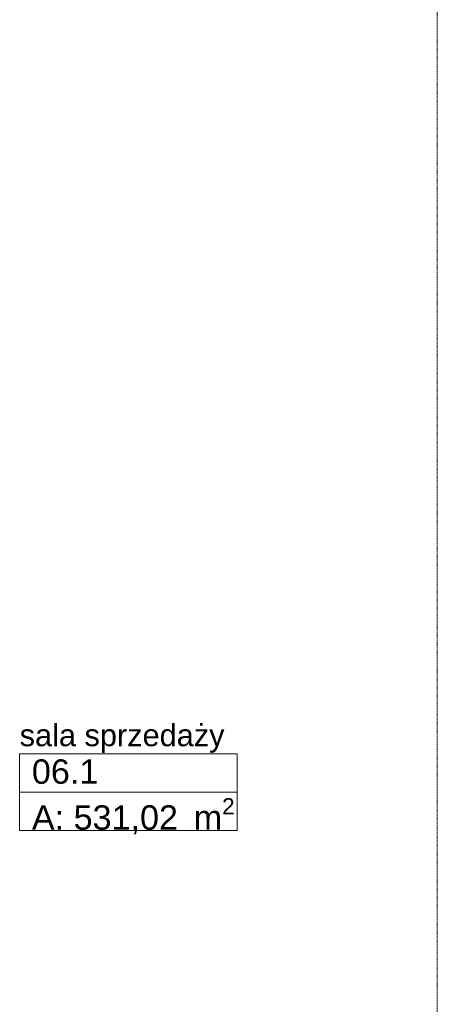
# Model space of a CAD drawing. Extents: x -7314 to 11761, y 144 to 9383.
# Tile 144 of 193: x 5087 to 5429, y 6522 to 7327. Entities that reach past the tile are written whole.
import ezdxf
from ezdxf.xclip import XClip

# ---------------------------------------------------------------- set-up
doc = ezdxf.new("R2010")
doc.units = 0
doc.header["$MEASUREMENT"] = 0
doc.header["$XCLIPFRAME"] = 0
doc.linetypes.add('Krawędzie ukryte', pattern=[68, 48, -20])
doc.layers.add('FORMA - Arch 01 - 410-K Osie', color=7, linetype='Continuous')
doc.layers.add('FORMA - Arch 02 - Strefy', color=7, linetype='Continuous')
doc.styles.add('STYL_AUTOMATYCZNY_2', font='arial.ttf')

# ---------------------------------------------------------------- blocks, each defined once
blk = doc.blocks.new('Rysunek_1_1', base_point=(4185.3, -5972.4))
at = {"layer": 'FORMA - Arch 01 - 410-K Osie', "color": 7, "linetype": 'Krawędzie ukryte', "lineweight": 13, "ltscale": 0.025}
blk.add_line((5429.04, 5890.7), (5429.04, 8978.35), dxfattribs=at)
at = {"layer": 'FORMA - Arch 02 - Strefy', "color": 7, "linetype": 'Continuous', "lineweight": 13, "ltscale": 0.025}
for p, q in [((5087.11, 6727.2), (5265.08, 6727.2)), ((5087.11, 6695.77), (5087.11, 6727.2)), ((5265.08, 6727.2), (5265.08, 6695.77)), ((5265.08, 6695.77), (5087.11, 6695.77)), ((5087.11, 6695.77), (5265.08, 6695.77)), ((5087.11, 6664.34), (5087.11, 6695.77)), ((5265.08, 6695.77), (5265.08, 6664.34)), ((5265.08, 6664.34), (5087.11, 6664.34))]:
    blk.add_line(p, q, dxfattribs=at)
at = {"layer": 'FORMA - Arch 02 - Strefy', "color": 7, "linetype": 'Continuous', "lineweight": 13, "attachment_point": 1, "style": 'STYL_AUTOMATYCZNY_2'}
for s, insert, char_height in [('\\A1;{\\pql;\\pt0,460;\\fArial|b0|i0|c238|p0;\\W1.000000;sala sprzedaży\\fArial|b0|i0|c238|p0;\\W1.000000;\\A1{\\H.66x;\\S^  ;}\\fArial|b0|i0|c238|p0;\\W1.000000;\\fArial|b0|i0|c238|p0;\\W1.000000;\\A1{\\H.66x;\\S^  ;}}', (5087.11, 6751.37), 18), ('\\A1;{\\pql;\\pt0,460;\\fArial|b0|i0|c238|p0;\\W1.000000;06.1\\fArial|b0|i0|c238|p0;\\W1.000000;\\A1{\\H.66x;\\S^  ;}\\fArial|b0|i0|c238|p0;\\W1.000000;\\fArial|b0|i0|c238|p0;\\W1.000000;\\A1{\\H.66x;\\S^  ;}}', (5097.11, 6722.63), 20), ('\\A1;{\\pql;\\pt0,460;\\fArial|b0|i0|c238|p0;\\W1.000000;A: 531,02\\fArial|b0|i0|c238|p0;\\W1.000000;\\A1{\\H.66x;\\S^  ;}\\fArial|b0|i0|c238|p0;\\W1.000000; m\\fArial|b0|i0|c238|p0;\\W1.000000;\\A1{\\H.66x;\\S2^  ;}}', (5097.11, 6690.91), 20)]:
    blk.add_mtext(s, dxfattribs=dict(at, insert=insert, char_height=char_height))

msp = doc.modelspace()

# ---------------------------------------------------------------- block references
at = {"lineweight": 20}
ref = msp.add_blockref('Rysunek_1_1', (4185.29965, -5972.39804), dxfattribs=at)
XClip(ref).set_block_clipping_path([(254.0251470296, 246.5573808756), (9689.7973583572, 9358.9497337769)])

doc.saveas('drawing.dxf')
